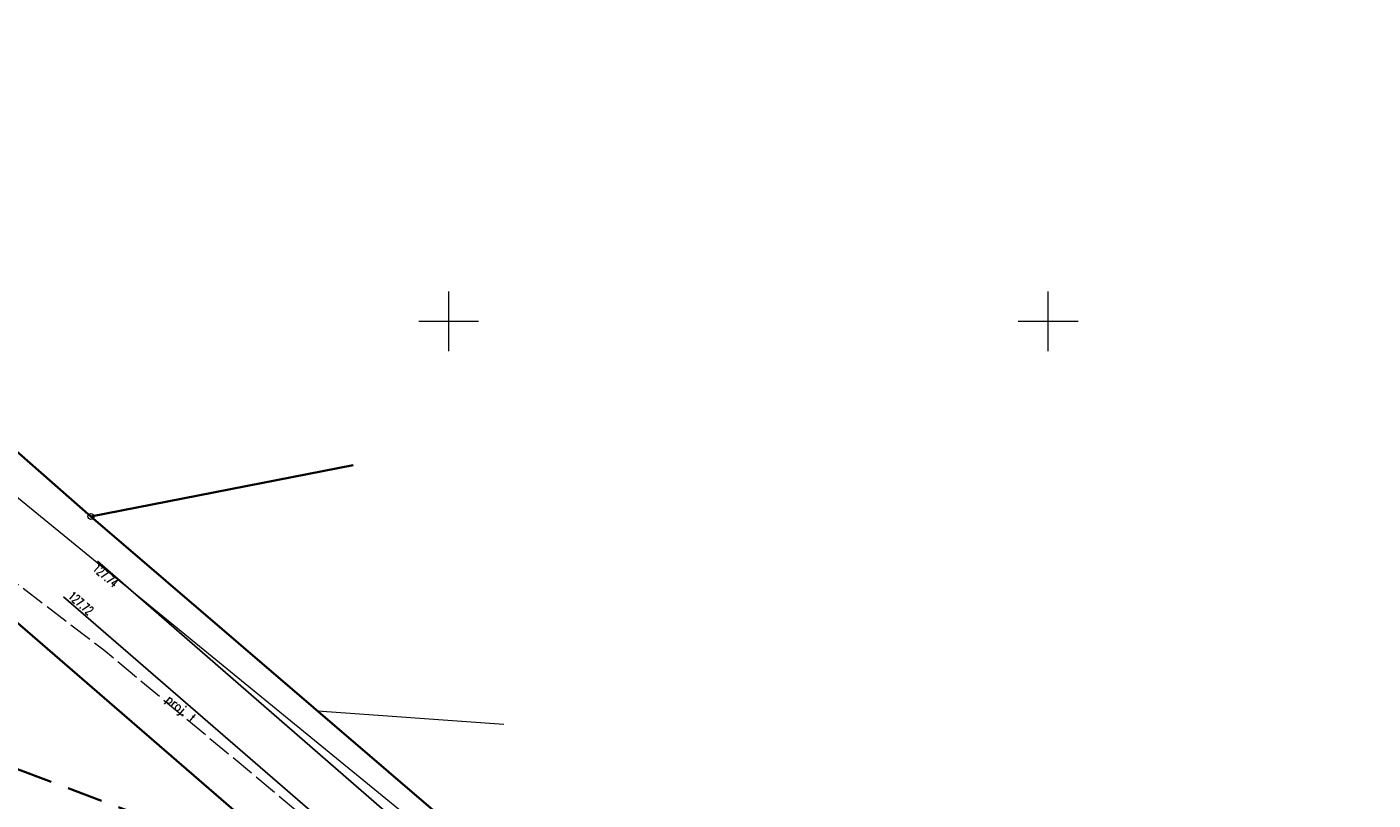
# Model space of a CAD drawing. Header units: metres. Extents: x 6496648 to 6497944, y 5962794 to 5963351.
# Tile 40 of 91: x 6497065 to 6497177, y 5963110 to 5963175. Entities that reach past the tile are written whole.
import ezdxf

# ---------------------------------------------------------------- set-up
doc = ezdxf.new("R2010")
doc.units = ezdxf.units.M
doc.header["$MEASUREMENT"] = 0
doc.linetypes.add('L_0_04', pattern=[1.5, 1, -0.5])
doc.linetypes.add('mz2.0_0.5', pattern=[2.5, 2, -0.5])
doc.layers.get('0').update_dxf_attribs({"color": 8, "linetype": 'CONTINUOUS', "lineweight": 13})
for name, color, linetype, lineweight in [('217_GRANICA_KONTURU_KLASYFIKCYJNEGO', 8, 'CONTINUOUS', 13), ('218_GRANICA_UzYTKU', 8, 'CONTINUOUS', 13), ('219_LINIA_GRANICY', 3, 'CONTINUOUS', 35), ('JEZDNIA__POWIERZCHNIA_', 8, 'CONTINUOUS', 25), ('PRZEWoD_TELEKOMUNIKACYJNY__LINIA_', 30, 'CONTINUOUS', 13), ('przewód telekomunikacyjny - projektowany lub w budowie (linia) - ob. projektowany', 30, 'mz2.0_0.5', 13), ('przewód telekomunikacyjny - projektowany lub w budowie (linia) - ob. projektowany-Atr1', 30, 'mz2.0_0.5', 13), ('PUNKT_WYSOKOsCIOWY_SZTUCZNY_ATR2', 8, 'CONTINUOUS', 13), ('siatka', 8, 'CONTINUOUS', 13), ('ZAKRES', 190, 'L_0_04', 35)]:
    doc.layers.add(name, color=color, linetype=linetype, lineweight=lineweight)
doc.styles.get("Standard").update_dxf_attribs({"font": 'simplex.shx'})

# ---------------------------------------------------------------- blocks, each defined once
blk = doc.blocks.new('GRT')
at = {"color": 0, "linetype": 'Continuous', "lineweight": 18}
blk.add_circle((0, 0), 0.5, dxfattribs=at)

msp = doc.modelspace()

# ---------------------------------------------------------------- linework, layer by layer
at = {"layer": '217_GRANICA_KONTURU_KLASYFIKCYJNEGO', "flags": 128}
for points in [[(6497092.04, 5963137.99), (6497070.16, 5963133.71)], [(6497070.16, 5963133.71), (6497089.05, 5963117.49)], [(6497116.21, 5963079.61), (6497063.85, 5963124.99)], [(6497089.05, 5963117.49), (6497104.61, 5963116.38)]]:
    msp.add_lwpolyline(points, dxfattribs=at)
at = {"layer": '218_GRANICA_UzYTKU', "flags": 128}
for points in [[(6497070.16, 5963133.71), (6497058.4, 5963144.03)], [(6497092.04, 5963137.99), (6497070.16, 5963133.71)], [(6497089.05, 5963117.49), (6497070.16, 5963133.71)], [(6497116.21, 5963079.61), (6497063.85, 5963124.99)], [(6497138.19, 5963075.29), (6497089.05, 5963117.49)], [(6497089.05, 5963117.49), (6497104.61, 5963116.38)]]:
    msp.add_lwpolyline(points, dxfattribs=at)
at = {"layer": '219_LINIA_GRANICY', "flags": 128}
for points in [[(6497070.16, 5963133.71), (6497058.4, 5963144.03)], [(6497070.16, 5963133.71), (6497092.04, 5963137.99)], [(6497070.16, 5963133.71), (6497138.19, 5963075.29)], [(6497116.21, 5963079.61), (6497063.85, 5963124.99)]]:
    msp.add_lwpolyline(points, dxfattribs=at)
at = {"layer": 'JEZDNIA__POWIERZCHNIA_', "flags": 128}
msp.add_lwpolyline([(6497070.71, 5963129.98), (6497108.5, 5963097.09), (6497122.91, 5963084.25), (6497129.28, 5963078.13), (6497131.58, 5963068.94), (6497119.19, 5963073.46), (6497119.93, 5963075.45), (6497120.48, 5963076.91), (6497120.86, 5963077.93), (6497121.18, 5963078.8), (6497120.53, 5963080.73), (6497105.66, 5963094.24), (6497067.87, 5963127)], dxfattribs=at)
at = {"layer": 'PRZEWoD_TELEKOMUNIKACYJNY__LINIA_', "flags": 128}
msp.add_lwpolyline([(6497140.82, 5963058.78), (6497139.15, 5963067.83), (6497139.14, 5963071.15), (6497122.55, 5963085.82), (6497097.33, 5963108.03), (6497049.76, 5963146.92), (6497045.83, 5963142.26), (6497034.18, 5963152.11), (6497023.98, 5963161), (6497012.69, 5963171.33)], dxfattribs=at)
at = {"layer": 'przewód telekomunikacyjny - projektowany lub w budowie (linia) - ob. projektowany', "color": 30, "linetype": 'mz2.0_0.5', "lineweight": 18, "flags": 128}
msp.add_lwpolyline([(6497026.06, 5963159.66), (6497031.08, 5963155.34), (6497044.7, 5963143.61), (6497047.59, 5963141.27), (6497055.29, 5963135.02), (6497060.69, 5963130.63), (6497071.24, 5963122.57), (6497088.27, 5963108.35), (6497116.04, 5963083.84), (6497119.95, 5963080.51), (6497120.36, 5963079.24), (6497130.74, 5963077.98), (6497137.44, 5963072.06), (6497136.44, 5963068.32), (6497152.26, 5963063.38), (6497162.31, 5963060.31), (6497167.99, 5963058.98)], dxfattribs=at)
at = {"layer": 'siatka', "flags": 128}
for points in [[(6497100, 5963147.5), (6497100, 5963152.5)], [(6497150, 5963147.5), (6497150, 5963152.5)], [(6497097.5, 5963150), (6497102.5, 5963150)], [(6497147.5, 5963150), (6497152.5, 5963150)]]:
    msp.add_lwpolyline(points, dxfattribs=at)
at = {"layer": 'ZAKRES', "ltscale": 3, "flags": 128}
msp.add_lwpolyline([(6497692.5, 5963219.5), (6497716, 5963186.5), (6497672.2, 5963172.1), (6497502, 5963111.8), (6497349, 5963052), (6497312.6, 5963038.4), (6497228.6, 5963030.4), (6497133.5, 5963045.2), (6496948.4, 5963119.5), (6496936.6, 5963083.2), (6496927.9, 5963075.7), (6496873, 5963095.9), (6496849.7, 5963104.2), (6496824.8, 5963105.1), (6496784.8, 5963107.4), (6496786.6, 5963174.3), (6496788.5, 5963184), (6496695.2, 5963217.9), (6496711.8, 5963253.1), (6496961, 5963151.5), (6497143.1, 5963082.8), (6497228.1, 5963066.8), (6497302.3, 5963072), (6497492.1, 5963142.6)], close=True, dxfattribs=at)

# ---------------------------------------------------------------- block references
at = {"xscale": 0.5, "yscale": 0.5, "zscale": 0.5}
msp.add_blockref('GRT', (6497070.16, 5963133.71), dxfattribs=at)

# ---------------------------------------------------------------- texts
at = {"layer": 'przewód telekomunikacyjny - projektowany lub w budowie (linia) - ob. projektowany-Atr1', "color": 30, "width": 0.9}
msp.add_text('proj. t', height=0.75, rotation=320.138, dxfattribs=at).set_placement((6497076.33, 5963118.32))
at = {"layer": 'PUNKT_WYSOKOsCIOWY_SZTUCZNY_ATR2', "width": 0.66}
for s, rotation, p in [('127.74', 319, (6497070.26, 5963129.26)), ('127.72', 319.1, (6497068.19, 5963126.95))]:
    msp.add_text(s, height=0.75, rotation=rotation, dxfattribs=at).set_placement(p)

doc.saveas('drawing.dxf')
